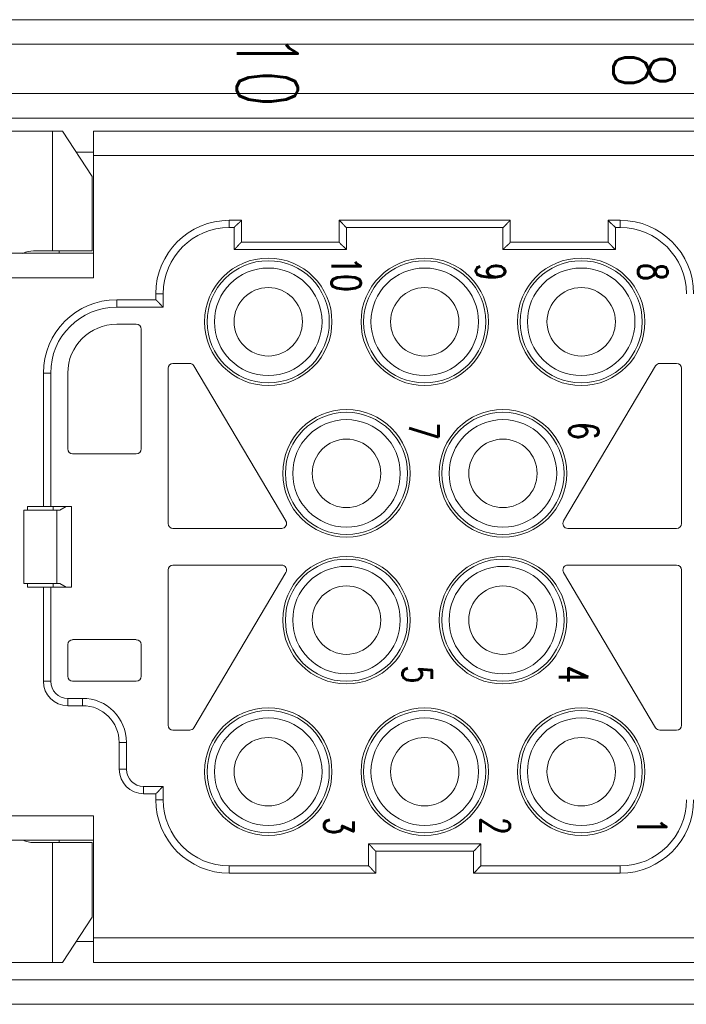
# Model space of a CAD drawing. Header units: millimetres. Extents: x 12388 to 56229, y -202 to 7369.
# Tile 40 of 88: x 21041 to 21149, y 2075 to 2235. Entities that reach past the tile are written whole.
import ezdxf
from ezdxf.enums import TextEntityAlignment as Align

# ---------------------------------------------------------------- set-up
doc = ezdxf.new("R2010")
doc.units = ezdxf.units.MM
doc.header["$LTSCALE"] = 40
doc.layers.add('도면층1', color=1, linetype='Continuous')
doc.styles.get("Standard").update_dxf_attribs({"font": 'romans.shx', "width": 0.8, "oblique": 8, "height": 3})

# ---------------------------------------------------------------- blocks, each defined once
blk = doc.blocks.new('0099')
at = {"layer": '도면층1', "linetype": 'Continuous', "lineweight": 0}
for p, q in [((21016.14, 2234.54), (21196.14, 2234.54)), ((21016.14, 2230.54), (21196.14, 2230.54)), ((21196.14, 2222.54), (21016.14, 2222.54)), ((21016.14, 2218.54), (21196.14, 2218.54)), ((21039.28, 2216.45), (21046.32, 2216.45)), ((21047.95, 2216.45), (21046.32, 2216.45)), ((21046.32, 2216.45), (21046.32, 2196.98)), ((21047.95, 2216.45), (21052.79, 2209.08)), ((21052.99, 2216.45), (21052.99, 2212.48)), ((21052.99, 2216.45), (21160.68, 2216.45)), ((21052.99, 2213.04), (21050.19, 2213.04)), ((21052.99, 2212.48), (21052.99, 2192.61)), ((21160.68, 2212.48), (21052.99, 2212.48)), ((21052.79, 2209.08), (21052.79, 2196.98)), ((21077.03, 2201.95), (21075.05, 2201.95)), ((21075.05, 2201.95), (21075.05, 2200.75)), ((21077.03, 2198.37), (21077.03, 2201.95)), ((21092.93, 2201.95), (21092.93, 2198.37)), ((21092.93, 2201.95), (21120.74, 2201.95)), ((21120.74, 2201.95), (21120.74, 2198.37)), ((21136.64, 2201.95), (21138.63, 2201.95)), ((21136.64, 2198.37), (21136.64, 2201.95)), ((21138.63, 2201.95), (21138.63, 2200.75)), ((21075.84, 2200.75), (21075.05, 2200.75)), ((21075.84, 2197.18), (21075.84, 2200.75)), ((21094.12, 2200.75), (21094.12, 2197.18)), ((21119.55, 2200.75), (21094.12, 2200.75)), ((21119.55, 2197.18), (21119.55, 2200.75)), ((21138.63, 2200.75), (21137.83, 2200.75)), ((21137.83, 2200.75), (21137.83, 2197.18)), ((21046.32, 2196.98), (21043.26, 2196.98)), ((21052.79, 2196.98), (21046.32, 2196.98)), ((21047.43, 2196.98), (21047.43, 2196.58)), ((21094.12, 2197.18), (21075.84, 2197.18)), ((21092.93, 2198.37), (21077.03, 2198.37)), ((21137.83, 2197.18), (21119.55, 2197.18)), ((21120.74, 2198.37), (21136.64, 2198.37)), ((21052.99, 2196.58), (21039.28, 2196.58)), ((21052.99, 2192.61), (21039.28, 2192.61)), ((21063.13, 2189.03), (21056.77, 2189.03)), ((21056.77, 2189.03), (21056.77, 2187.84)), ((21063.13, 2190.02), (21063.13, 2189.03)), ((21063.13, 2190.02), (21064.32, 2190.02)), ((21064.32, 2190.02), (21064.32, 2187.84)), ((21064.32, 2187.84), (21056.77, 2187.84)), ((21056.77, 2185.06), (21059.95, 2185.06)), ((21060.74, 2184.26), (21060.74, 2164.79)), ((21065.11, 2152.67), (21065.11, 2177.9)), ((21065.91, 2178.7), (21068.63, 2178.7)), ((21069.32, 2178.31), (21084.27, 2153.08)), ((21129.4, 2153.08), (21144.36, 2178.31)), ((21145.04, 2178.7), (21147.77, 2178.7)), ((21148.56, 2177.9), (21148.56, 2152.67)), ((21044.85, 2177.11), (21044.85, 2155.45)), ((21044.85, 2177.11), (21046.04, 2177.11)), ((21046.04, 2177.11), (21046.04, 2155.45)), ((21048.82, 2164.79), (21048.82, 2177.11)), ((21059.95, 2164), (21049.61, 2164)), ((21042.26, 2154.86), (21042.26, 2155.45)), ((21042.26, 2155.45), (21044.85, 2155.45)), ((21046.04, 2155.45), (21044.85, 2155.45)), ((21046.04, 2155.45), (21049.42, 2155.45)), ((21046.44, 2155.45), (21046.44, 2154.86)), ((21048.53, 2155.45), (21047.51, 2154.86)), ((21049.42, 2155.45), (21049.42, 2142.34)), ((21041.67, 2142.94), (21041.67, 2154.86)), ((21047.03, 2154.86), (21041.67, 2154.86)), ((21047.51, 2154.86), (21047.03, 2154.86)), ((21047.03, 2142.94), (21047.03, 2154.86)), ((21083.59, 2151.88), (21065.91, 2151.88)), ((21147.77, 2151.88), (21130.09, 2151.88)), ((21065.91, 2145.92), (21083.59, 2145.92)), ((21130.09, 2145.92), (21147.77, 2145.92)), ((21065.11, 2119.89), (21065.11, 2145.12)), ((21084.27, 2144.72), (21069.32, 2119.48)), ((21144.36, 2119.48), (21129.4, 2144.72)), ((21148.56, 2145.12), (21148.56, 2119.89)), ((21041.67, 2142.94), (21047.03, 2142.94)), ((21042.26, 2142.34), (21042.26, 2142.94)), ((21046.44, 2142.94), (21046.44, 2142.34)), ((21047.03, 2142.94), (21047.51, 2142.94)), ((21047.51, 2142.94), (21048.53, 2142.34)), ((21044.85, 2142.34), (21042.26, 2142.34)), ((21044.85, 2142.34), (21044.85, 2127.04)), ((21044.85, 2142.34), (21046.04, 2142.34)), ((21049.42, 2142.34), (21046.04, 2142.34)), ((21046.04, 2142.34), (21046.04, 2127.04)), ((21048.82, 2127.84), (21048.82, 2133)), ((21049.61, 2133.8), (21059.95, 2133.8)), ((21060.74, 2133), (21060.74, 2127.84)), ((21044.85, 2127.04), (21046.04, 2127.04)), ((21059.95, 2127.04), (21049.61, 2127.04)), ((21048.82, 2123.07), (21048.82, 2124.26)), ((21048.82, 2124.26), (21051.2, 2124.26)), ((21051.2, 2123.07), (21051.2, 2124.26)), ((21048.82, 2123.07), (21051.2, 2123.07)), ((21068.63, 2119.09), (21065.91, 2119.09)), ((21147.77, 2119.09), (21145.04, 2119.09)), ((21057.16, 2117.11), (21057.16, 2112.73)), ((21057.16, 2117.11), (21058.36, 2117.11)), ((21058.36, 2117.11), (21058.36, 2112.74)), ((21057.16, 2112.74), (21058.36, 2112.74)), ((21061.14, 2108.76), (21061.14, 2109.95)), ((21061.14, 2109.95), (21064.32, 2109.95)), ((21064.32, 2109.95), (21064.32, 2107.77)), ((21061.14, 2108.76), (21063.13, 2108.76)), ((21063.13, 2108.76), (21063.13, 2107.77)), ((21063.13, 2107.77), (21064.32, 2107.77)), ((21039.28, 2105.18), (21052.99, 2105.18)), ((21052.99, 2105.18), (21052.99, 2085.32)), ((21039.28, 2101.21), (21052.99, 2101.21)), ((21046.32, 2100.81), (21043.26, 2100.81)), ((21052.79, 2100.81), (21046.32, 2100.81)), ((21046.32, 2081.34), (21046.32, 2100.81)), ((21047.43, 2101.21), (21047.43, 2100.81)), ((21052.79, 2088.71), (21052.79, 2100.81)), ((21097.7, 2097.04), (21097.7, 2100.62)), ((21097.7, 2100.62), (21115.98, 2100.62)), ((21098.89, 2095.85), (21098.89, 2099.42)), ((21114.78, 2099.42), (21098.89, 2099.42)), ((21114.78, 2095.85), (21114.78, 2099.42)), ((21115.98, 2100.62), (21115.98, 2097.04)), ((21075.05, 2095.85), (21075.05, 2097.04)), ((21075.05, 2097.04), (21097.7, 2097.04)), ((21115.98, 2097.04), (21138.63, 2097.04)), ((21138.63, 2095.85), (21138.63, 2097.04)), ((21075.05, 2095.85), (21098.89, 2095.85)), ((21138.63, 2095.85), (21114.78, 2095.85)), ((21047.95, 2081.34), (21052.79, 2088.71)), ((21052.99, 2085.32), (21052.99, 2081.34)), ((21052.99, 2085.32), (21160.68, 2085.32)), ((21050.19, 2084.75), (21052.99, 2084.75)), ((21039.28, 2081.34), (21046.32, 2081.34)), ((21047.95, 2081.34), (21046.32, 2081.34)), ((21160.68, 2081.34), (21052.99, 2081.34)), ((21196.14, 2078.54), (21016.14, 2078.54)), ((21016.14, 2074.54), (21196.14, 2074.54))]:
    blk.add_line(p, q, dxfattribs=at)
at = {"layer": '도면층1', "linetype": 'Continuous', "lineweight": 15}
for p, q in [((21202.14, 2218.54), (21010.14, 2218.54)), ((21010.14, 2078.54), (21202.14, 2078.54))]:
    blk.add_line(p, q, dxfattribs=at)
at = {"layer": '도면층1', "linetype": 'Continuous', "lineweight": 0}
for points in [[(21077.03, 2201.95), (21077.03, 2201.94, -0.036652), (21077.03, 2201.94, -0.00364), (21077.03, 2201.94, -0.001705), (21077.02, 2201.93, -0.001844), (21077.01, 2201.92, -0.001729), (21077, 2201.91, -0.001681), (21076.99, 2201.9, -0.001642), (21076.98, 2201.88, -0.001727), (21076.97, 2201.87, -0.001752), (21076.95, 2201.85, -0.001845), (21076.94, 2201.83, -0.001893), (21076.92, 2201.81, -0.002003), (21076.9, 2201.79, -0.002074), (21076.88, 2201.77, -0.002205), (21076.86, 2201.75, -0.002289), (21076.84, 2201.73, -0.002419), (21076.82, 2201.7, -0.002551), (21076.8, 2201.68, -0.002776), (21076.77, 2201.66, -0.00275), (21076.75, 2201.63, -0.002531), (21076.72, 2201.61, -0.00225), (21076.7, 2201.58, -0.001876), (21076.67, 2201.56, -0.001576), (21076.64, 2201.53, -0.001294), (21076.61, 2201.51, -0.001049), (21076.58, 2201.48, -0.000788), (21076.56, 2201.45, -0.000568), (21076.53, 2201.43, -0.000335), (21076.5, 2201.4, -0.000136), (21076.46, 2201.37, 0.000079), (21076.43, 2201.35, 0.000262), (21076.4, 2201.32, 0.000464), (21076.37, 2201.29, 0.000639), (21076.34, 2201.26, 0.000837), (21076.31, 2201.23, 0.000999), (21076.27, 2201.2, 0.001173), (21076.24, 2201.17, 0.001359), (21076.21, 2201.14, 0.001603), (21076.18, 2201.11, 0.001692), (21076.15, 2201.08, 0.001691), (21076.11, 2201.05, 0.002129), (21076.08, 2201.02, 0.002929), (21076.05, 2200.99, 0.002224), (21076.02, 2200.95, 0.00043), (21075.99, 2200.93, 0.003758), (21075.96, 2200.89, 0.00734), (21075.91, 2200.83, 0.003649), (21075.84, 2200.75, 0.001886)], [(21092.93, 2201.95), (21092.93, 2201.94, -0.007737), (21092.93, 2201.94, -0.000371), (21092.94, 2201.94, -0.000567), (21092.95, 2201.93, -0.001277), (21092.95, 2201.92, -0.001394), (21092.97, 2201.92, -0.001459), (21092.98, 2201.91, -0.001487), (21092.99, 2201.89, -0.001614), (21093.01, 2201.88, -0.001668), (21093.02, 2201.87, -0.001781), (21093.04, 2201.85, -0.001843), (21093.06, 2201.83, -0.001965), (21093.08, 2201.82, -0.002045), (21093.1, 2201.8, -0.002183), (21093.12, 2201.78, -0.002273), (21093.15, 2201.76, -0.002408), (21093.17, 2201.73, -0.002544), (21093.19, 2201.71, -0.002772), (21093.22, 2201.69, -0.002749), (21093.24, 2201.66, -0.002531), (21093.27, 2201.64, -0.002251), (21093.29, 2201.61, -0.001876), (21093.32, 2201.58, -0.001576), (21093.34, 2201.55, -0.001295), (21093.37, 2201.53, -0.001049), (21093.39, 2201.5, -0.000789), (21093.42, 2201.47, -0.000568), (21093.45, 2201.44, -0.000336), (21093.47, 2201.41, -0.000137), (21093.5, 2201.38, 0.000078), (21093.53, 2201.34, 0.000261), (21093.56, 2201.31, 0.000462), (21093.58, 2201.28, 0.000638), (21093.61, 2201.25, 0.000836), (21093.64, 2201.22, 0.000998), (21093.67, 2201.19, 0.001172), (21093.7, 2201.15, 0.001358), (21093.73, 2201.12, 0.001601), (21093.76, 2201.09, 0.00169), (21093.79, 2201.06, 0.00169), (21093.82, 2201.03, 0.002127), (21093.85, 2200.99, 0.002926), (21093.89, 2200.96, 0.002221), (21093.92, 2200.93, 0.000429), (21093.95, 2200.9, 0.003754), (21093.98, 2200.87, 0.007332), (21094.04, 2200.82, 0.003644), (21094.12, 2200.75, 0.001884)], [(21120.74, 2201.95), (21120.74, 2201.94, -0.005435), (21120.74, 2201.94, -0.001187), (21120.73, 2201.94, 0.000026), (21120.73, 2201.93, 0.00101), (21120.72, 2201.92, 0.001236), (21120.71, 2201.92, 0.001354), (21120.69, 2201.91, 0.001412), (21120.68, 2201.89, 0.00156), (21120.67, 2201.88, 0.001626), (21120.65, 2201.87, 0.001749), (21120.63, 2201.85, 0.001818), (21120.61, 2201.83, 0.001945), (21120.59, 2201.82, 0.002029), (21120.57, 2201.8, 0.002171), (21120.55, 2201.78, 0.002264), (21120.53, 2201.76, 0.002401), (21120.5, 2201.73, 0.00254), (21120.48, 2201.71, 0.002771), (21120.46, 2201.69, 0.002748), (21120.43, 2201.66, 0.00253), (21120.41, 2201.64, 0.00225), (21120.38, 2201.61, 0.001875), (21120.36, 2201.58, 0.001575), (21120.33, 2201.55, 0.001293), (21120.31, 2201.53, 0.001047), (21120.28, 2201.5, 0.000787), (21120.25, 2201.47, 0.000566), (21120.23, 2201.44, 0.000333), (21120.2, 2201.41, 0.000134), (21120.17, 2201.38, -0.000081), (21120.15, 2201.34, -0.000265), (21120.12, 2201.31, -0.000466), (21120.09, 2201.28, -0.000642), (21120.06, 2201.25, -0.00084), (21120.03, 2201.22, -0.001002), (21120, 2201.19, -0.001177), (21119.97, 2201.15, -0.001363), (21119.94, 2201.12, -0.001607), (21119.91, 2201.09, -0.001695), (21119.88, 2201.06, -0.001695), (21119.85, 2201.03, -0.002133), (21119.82, 2200.99, -0.002933), (21119.78, 2200.96, -0.002227), (21119.75, 2200.93, -0.000431), (21119.73, 2200.9, -0.003762), (21119.69, 2200.87, -0.007346), (21119.63, 2200.82, -0.003651), (21119.55, 2200.75, -0.001887)], [(21136.64, 2201.95), (21136.64, 2201.94, 0.01836), (21136.64, 2201.94, 0.001627), (21136.65, 2201.94, 0.001007), (21136.65, 2201.93, 0.001496), (21136.66, 2201.92, 0.001524), (21136.67, 2201.91, 0.001546), (21136.68, 2201.9, 0.001547), (21136.69, 2201.88, 0.001658), (21136.7, 2201.87, 0.001701), (21136.72, 2201.85, 0.001806), (21136.73, 2201.83, 0.001863), (21136.75, 2201.81, 0.00198), (21136.77, 2201.79, 0.002056), (21136.79, 2201.77, 0.002192), (21136.81, 2201.75, 0.002279), (21136.83, 2201.73, 0.002412), (21136.85, 2201.7, 0.002547), (21136.87, 2201.68, 0.002774), (21136.9, 2201.66, 0.002749), (21136.92, 2201.63, 0.002531), (21136.95, 2201.61, 0.002251), (21136.98, 2201.58, 0.001877), (21137, 2201.56, 0.001577), (21137.03, 2201.53, 0.001296), (21137.06, 2201.51, 0.00105), (21137.09, 2201.48, 0.00079), (21137.12, 2201.45, 0.00057), (21137.15, 2201.43, 0.000338), (21137.18, 2201.4, 0.000139), (21137.21, 2201.37, -0.000076), (21137.24, 2201.35, -0.000259), (21137.27, 2201.32, -0.00046), (21137.3, 2201.29, -0.000635), (21137.33, 2201.26, -0.000833), (21137.37, 2201.23, -0.000995), (21137.4, 2201.2, -0.001168), (21137.43, 2201.17, -0.001354), (21137.46, 2201.14, -0.001597), (21137.49, 2201.11, -0.001686), (21137.53, 2201.08, -0.001686), (21137.56, 2201.05, -0.002122), (21137.59, 2201.02, -0.00292), (21137.62, 2200.99, -0.002217), (21137.65, 2200.95, -0.000428), (21137.68, 2200.93, -0.003747), (21137.71, 2200.89, -0.007318), (21137.77, 2200.83, -0.003637), (21137.83, 2200.75, -0.00188)], [(21077.03, 2198.37), (21077.03, 2198.37, 0.014318), (21077.03, 2198.37, 0.00094), (21077.02, 2198.36, 0.000765), (21077.02, 2198.36, 0.001378), (21077.01, 2198.35, 0.001453), (21077, 2198.34, 0.001497), (21076.98, 2198.33, 0.001512), (21076.97, 2198.32, 0.001632), (21076.95, 2198.3, 0.001681), (21076.94, 2198.29, 0.00179), (21076.92, 2198.27, 0.001849), (21076.9, 2198.26, 0.001969), (21076.88, 2198.24, 0.002048), (21076.86, 2198.22, 0.002185), (21076.84, 2198.2, 0.002274), (21076.82, 2198.18, 0.002408), (21076.79, 2198.16, 0.002544), (21076.77, 2198.13, 0.002772), (21076.74, 2198.11, 0.002749), (21076.72, 2198.08, 0.002531), (21076.7, 2198.06, 0.002252), (21076.67, 2198.03, 0.001878), (21076.65, 2198.01, 0.001579), (21076.62, 2197.98, 0.001298), (21076.6, 2197.95, 0.001053), (21076.57, 2197.92, 0.000793), (21076.54, 2197.89, 0.000573), (21076.52, 2197.86, 0.000341), (21076.49, 2197.83, 0.000143), (21076.46, 2197.8, -0.000072), (21076.43, 2197.77, -0.000255), (21076.41, 2197.74, -0.000455), (21076.38, 2197.71, -0.00063), (21076.35, 2197.67, -0.000828), (21076.32, 2197.64, -0.000989), (21076.29, 2197.61, -0.001162), (21076.26, 2197.58, -0.001348), (21076.23, 2197.55, -0.00159), (21076.2, 2197.51, -0.001678), (21076.17, 2197.48, -0.001679), (21076.14, 2197.45, -0.002114), (21076.11, 2197.42, -0.002908), (21076.07, 2197.39, -0.002208), (21076.04, 2197.36, -0.000426), (21076.01, 2197.33, -0.003733), (21075.98, 2197.29, -0.007292), (21075.92, 2197.24, -0.003625), (21075.84, 2197.18, -0.001873)], [(21092.93, 2198.37), (21092.93, 2198.37, -0.005087), (21092.93, 2198.36, -0.001138), (21092.94, 2198.36, 0.000045), (21092.94, 2198.35, 0.00102), (21092.95, 2198.34, 0.001242), (21092.96, 2198.33, 0.001358), (21092.97, 2198.32, 0.001415), (21092.98, 2198.31, 0.001561), (21092.99, 2198.29, 0.001628), (21093.01, 2198.27, 0.00175), (21093.02, 2198.25, 0.001819), (21093.04, 2198.24, 0.001946), (21093.06, 2198.22, 0.002029), (21093.08, 2198.19, 0.002171), (21093.1, 2198.17, 0.002264), (21093.12, 2198.15, 0.002401), (21093.14, 2198.13, 0.00254), (21093.16, 2198.1, 0.002771), (21093.19, 2198.08, 0.002748), (21093.21, 2198.06, 0.00253), (21093.24, 2198.03, 0.00225), (21093.26, 2198.01, 0.001875), (21093.29, 2197.98, 0.001575), (21093.32, 2197.96, 0.001293), (21093.35, 2197.93, 0.001047), (21093.38, 2197.9, 0.000787), (21093.41, 2197.88, 0.000566), (21093.44, 2197.85, 0.000333), (21093.47, 2197.82, 0.000134), (21093.5, 2197.8, -0.000082), (21093.53, 2197.77, -0.000265), (21093.56, 2197.74, -0.000467), (21093.59, 2197.71, -0.000642), (21093.62, 2197.68, -0.00084), (21093.66, 2197.66, -0.001002), (21093.69, 2197.63, -0.001177), (21093.72, 2197.6, -0.001363), (21093.75, 2197.57, -0.001607), (21093.78, 2197.54, -0.001695), (21093.82, 2197.5, -0.001695), (21093.85, 2197.47, -0.002133), (21093.88, 2197.44, -0.002933), (21093.91, 2197.41, -0.002227), (21093.94, 2197.38, -0.000431), (21093.97, 2197.35, -0.003762), (21094, 2197.31, -0.007345), (21094.05, 2197.25, -0.00365), (21094.12, 2197.18, -0.001887)], [(21120.74, 2198.37), (21120.74, 2198.37, -0.013438), (21120.74, 2198.36, -0.000875), (21120.74, 2198.36, -0.000743), (21120.73, 2198.35, -0.001367), (21120.72, 2198.34, -0.001447), (21120.71, 2198.33, -0.001493), (21120.7, 2198.32, -0.001509), (21120.69, 2198.31, -0.00163), (21120.68, 2198.29, -0.001679), (21120.67, 2198.27, -0.001789), (21120.65, 2198.25, -0.001849), (21120.63, 2198.24, -0.001969), (21120.62, 2198.22, -0.002047), (21120.6, 2198.19, -0.002185), (21120.58, 2198.17, -0.002274), (21120.55, 2198.15, -0.002408), (21120.53, 2198.13, -0.002544), (21120.51, 2198.1, -0.002773), (21120.49, 2198.08, -0.002749), (21120.46, 2198.06, -0.002531), (21120.43, 2198.03, -0.002251), (21120.41, 2198.01, -0.001876), (21120.38, 2197.98, -0.001576), (21120.35, 2197.96, -0.001295), (21120.32, 2197.93, -0.001049), (21120.3, 2197.9, -0.000789), (21120.27, 2197.88, -0.000568), (21120.24, 2197.85, -0.000336), (21120.21, 2197.82, -0.000137), (21120.18, 2197.8, 0.000078), (21120.14, 2197.77, 0.000262), (21120.11, 2197.74, 0.000463), (21120.08, 2197.71, 0.000638), (21120.05, 2197.68, 0.000836), (21120.02, 2197.66, 0.000998), (21119.99, 2197.63, 0.001172), (21119.95, 2197.6, 0.001358), (21119.92, 2197.57, 0.001601), (21119.89, 2197.54, 0.001689), (21119.86, 2197.5, 0.001689), (21119.83, 2197.47, 0.002126), (21119.79, 2197.44, 0.002923), (21119.76, 2197.41, 0.00222), (21119.73, 2197.38, 0.000429), (21119.7, 2197.35, 0.00375), (21119.67, 2197.31, 0.007322), (21119.62, 2197.25, 0.003639), (21119.55, 2197.18, 0.001881)], [(21136.64, 2198.37), (21136.64, 2198.37, -0.027355), (21136.64, 2198.37, -0.002499), (21136.65, 2198.36, -0.001306), (21136.66, 2198.36, -0.001645), (21136.67, 2198.35, -0.001611), (21136.68, 2198.34, -0.001603), (21136.69, 2198.33, -0.001587), (21136.7, 2198.32, -0.001687), (21136.72, 2198.3, -0.001722), (21136.73, 2198.29, -0.001822), (21136.75, 2198.27, -0.001874), (21136.77, 2198.26, -0.001989), (21136.79, 2198.24, -0.002063), (21136.81, 2198.22, -0.002197), (21136.83, 2198.2, -0.002283), (21136.86, 2198.18, -0.002415), (21136.88, 2198.16, -0.002548), (21136.9, 2198.13, -0.002774), (21136.93, 2198.11, -0.002749), (21136.95, 2198.08, -0.002531), (21136.98, 2198.06, -0.002251), (21137, 2198.03, -0.001877), (21137.03, 2198.01, -0.001578), (21137.05, 2197.98, -0.001296), (21137.08, 2197.95, -0.001051), (21137.1, 2197.92, -0.000791), (21137.13, 2197.89, -0.000571), (21137.16, 2197.86, -0.000338), (21137.18, 2197.83, -0.00014), (21137.21, 2197.8, 0.000075), (21137.24, 2197.77, 0.000258), (21137.27, 2197.74, 0.000459), (21137.29, 2197.71, 0.000634), (21137.32, 2197.67, 0.000832), (21137.35, 2197.64, 0.000993), (21137.38, 2197.61, 0.001167), (21137.41, 2197.58, 0.001353), (21137.44, 2197.55, 0.001595), (21137.47, 2197.51, 0.001684), (21137.5, 2197.48, 0.001684), (21137.53, 2197.45, 0.00212), (21137.57, 2197.42, 0.002916), (21137.6, 2197.39, 0.002214), (21137.63, 2197.36, 0.000428), (21137.66, 2197.33, 0.003742), (21137.7, 2197.29, 0.007307), (21137.75, 2197.24, 0.003632), (21137.83, 2197.18, 0.001877)], [(21063.13, 2189.03), (21063.13, 2189.03, -0.031157), (21063.13, 2189.03, -0.002749), (21063.13, 2189.02, -0.001386), (21063.14, 2189.02, -0.001685), (21063.15, 2189.01, -0.001634), (21063.16, 2189, -0.001617), (21063.17, 2188.99, -0.001596), (21063.19, 2188.98, -0.001693), (21063.2, 2188.97, -0.001727), (21063.22, 2188.95, -0.001825), (21063.24, 2188.94, -0.001877), (21063.26, 2188.92, -0.001991), (21063.28, 2188.9, -0.002064), (21063.3, 2188.88, -0.002197), (21063.32, 2188.86, -0.002283), (21063.34, 2188.84, -0.002415), (21063.37, 2188.82, -0.002548), (21063.39, 2188.8, -0.002774), (21063.41, 2188.77, -0.002749), (21063.44, 2188.75, -0.00253), (21063.46, 2188.72, -0.00225), (21063.49, 2188.69, -0.001875), (21063.51, 2188.67, -0.001575), (21063.54, 2188.64, -0.001293), (21063.56, 2188.61, -0.001047), (21063.59, 2188.58, -0.000787), (21063.62, 2188.55, -0.000566), (21063.64, 2188.52, -0.000333), (21063.67, 2188.49, -0.000134), (21063.7, 2188.46, 0.000081), (21063.72, 2188.43, 0.000265), (21063.75, 2188.4, 0.000466), (21063.78, 2188.37, 0.000642), (21063.81, 2188.34, 0.00084), (21063.84, 2188.3, 0.001002), (21063.87, 2188.27, 0.001177), (21063.9, 2188.24, 0.001363), (21063.93, 2188.21, 0.001607), (21063.96, 2188.18, 0.001695), (21063.99, 2188.14, 0.001695), (21064.02, 2188.11, 0.002133), (21064.05, 2188.08, 0.002933), (21064.08, 2188.05, 0.002227), (21064.12, 2188.02, 0.000431), (21064.14, 2187.99, 0.003763), (21064.18, 2187.96, 0.007348), (21064.24, 2187.9, 0.003652), (21064.32, 2187.84, 0.001888)], [(21064.32, 2109.95), (21064.28, 2109.92, 0.005002), (21064.24, 2109.9, 0.00522), (21064.21, 2109.87, 0.005141), (21064.17, 2109.84, 0.004717), (21064.14, 2109.81, 0.004412), (21064.11, 2109.78, 0.004134), (21064.08, 2109.74, 0.003872), (21064.04, 2109.71, 0.003543), (21064.01, 2109.68, 0.003257), (21063.98, 2109.65, 0.002929), (21063.95, 2109.62, 0.002638), (21063.92, 2109.59, 0.002299), (21063.89, 2109.55, 0.001999), (21063.87, 2109.52, 0.001651), (21063.84, 2109.49, 0.001341), (21063.81, 2109.46, 0.000983), (21063.78, 2109.42, 0.000661), (21063.75, 2109.39, 0.00029), (21063.73, 2109.36, -0.000048), (21063.7, 2109.33, -0.000441), (21063.67, 2109.3, -0.000792), (21063.65, 2109.27, -0.001186), (21063.62, 2109.24, -0.001585), (21063.59, 2109.21, -0.002082), (21063.57, 2109.18, -0.002353), (21063.54, 2109.15, -0.002451), (21063.51, 2109.12, -0.002418), (21063.49, 2109.1, -0.002223), (21063.46, 2109.07, -0.002099), (21063.44, 2109.04, -0.001989), (21063.41, 2109.02, -0.001906), (21063.39, 2109, -0.001793), (21063.36, 2108.97, -0.001717), (21063.34, 2108.95, -0.001621), (21063.32, 2108.93, -0.001558), (21063.29, 2108.91, -0.00147), (21063.27, 2108.89, -0.001417), (21063.25, 2108.87, -0.001337), (21063.24, 2108.86, -0.001289), (21063.22, 2108.84, -0.001208), (21063.2, 2108.83, -0.001174), (21063.19, 2108.81, -0.001103), (21063.17, 2108.8, -0.00105), (21063.16, 2108.79, -0.000966), (21063.15, 2108.78, -0.000942), (21063.14, 2108.77, -0.00061), (21063.13, 2108.77, -0.000491), (21063.13, 2108.76, -0.000838)], [(21097.7, 2100.62), (21097.73, 2100.59, -0.003513), (21097.77, 2100.56, -0.003602), (21097.8, 2100.53, -0.003505), (21097.83, 2100.5, -0.003208), (21097.87, 2100.47, -0.002994), (21097.9, 2100.44, -0.002806), (21097.93, 2100.41, -0.002632), (21097.96, 2100.37, -0.002428), (21097.99, 2100.34, -0.002254), (21098.03, 2100.31, -0.002062), (21098.06, 2100.28, -0.001895), (21098.09, 2100.25, -0.001705), (21098.12, 2100.21, -0.00154), (21098.15, 2100.18, -0.001352), (21098.18, 2100.15, -0.001188), (21098.2, 2100.12, -0.000998), (21098.23, 2100.09, -0.000831), (21098.26, 2100.05, -0.000637), (21098.29, 2100.02, -0.000463), (21098.32, 2099.99, -0.000261), (21098.34, 2099.96, -0.000077), (21098.37, 2099.93, 0.000137), (21098.4, 2099.9, 0.000336), (21098.42, 2099.87, 0.000568), (21098.45, 2099.84, 0.000789), (21098.48, 2099.81, 0.001049), (21098.5, 2099.79, 0.001295), (21098.53, 2099.76, 0.001577), (21098.55, 2099.73, 0.001876), (21098.58, 2099.71, 0.002251), (21098.6, 2099.68, 0.002531), (21098.62, 2099.66, 0.002749), (21098.65, 2099.63, 0.002773), (21098.67, 2099.61, 0.002545), (21098.69, 2099.59, 0.00241), (21098.71, 2099.57, 0.002275), (21098.74, 2099.55, 0.002188), (21098.76, 2099.53, 0.002054), (21098.77, 2099.52, 0.001973), (21098.79, 2099.5, 0.001845), (21098.81, 2099.49, 0.0018), (21098.83, 2099.47, 0.001722), (21098.84, 2099.46, 0.001634), (21098.85, 2099.45, 0.001435), (21098.86, 2099.44, 0.001564), (21098.87, 2099.44, 0.001659), (21098.88, 2099.43, 0.001766), (21098.89, 2099.42, 0.002335)], [(21114.78, 2099.42), (21114.78, 2099.42, 0.030288), (21114.79, 2099.43, 0.002858), (21114.79, 2099.43, 0.001431), (21114.8, 2099.44, 0.001708), (21114.81, 2099.44, 0.001648), (21114.82, 2099.45, 0.001628), (21114.83, 2099.46, 0.001604), (21114.85, 2099.47, 0.001699), (21114.86, 2099.49, 0.001731), (21114.88, 2099.5, 0.001829), (21114.9, 2099.52, 0.00188), (21114.92, 2099.53, 0.001994), (21114.94, 2099.55, 0.002067), (21114.96, 2099.57, 0.002199), (21114.98, 2099.59, 0.002285), (21115, 2099.61, 0.002416), (21115.02, 2099.63, 0.002549), (21115.05, 2099.66, 0.002775), (21115.07, 2099.68, 0.002749), (21115.1, 2099.71, 0.002531), (21115.12, 2099.73, 0.002251), (21115.15, 2099.76, 0.001877), (21115.17, 2099.79, 0.001578), (21115.2, 2099.81, 0.001297), (21115.22, 2099.84, 0.001051), (21115.25, 2099.87, 0.000791), (21115.27, 2099.9, 0.000571), (21115.3, 2099.93, 0.000339), (21115.33, 2099.96, 0.000141), (21115.36, 2099.99, -0.000074), (21115.38, 2100.02, -0.000258), (21115.41, 2100.05, -0.000458), (21115.44, 2100.09, -0.000633), (21115.47, 2100.12, -0.000831), (21115.5, 2100.15, -0.000992), (21115.53, 2100.18, -0.001166), (21115.56, 2100.21, -0.001352), (21115.59, 2100.25, -0.001594), (21115.62, 2100.28, -0.001683), (21115.65, 2100.31, -0.001682), (21115.68, 2100.34, -0.002118), (21115.71, 2100.37, -0.002914), (21115.74, 2100.41, -0.002213), (21115.77, 2100.44, -0.000427), (21115.8, 2100.46, -0.00374), (21115.84, 2100.5, -0.007303), (21115.9, 2100.55, -0.00363), (21115.98, 2100.62, -0.001876)], [(21097.7, 2097.04), (21097.73, 2097.01, -0.005001), (21097.77, 2096.98, -0.005219), (21097.8, 2096.95, -0.005141), (21097.84, 2096.92, -0.004717), (21097.87, 2096.89, -0.004413), (21097.91, 2096.86, -0.004135), (21097.94, 2096.83, -0.003873), (21097.97, 2096.8, -0.003543), (21098, 2096.77, -0.003258), (21098.03, 2096.73, -0.00293), (21098.06, 2096.7, -0.002639), (21098.09, 2096.67, -0.0023), (21098.12, 2096.64, -0.002), (21098.15, 2096.61, -0.001652), (21098.18, 2096.57, -0.001343), (21098.2, 2096.54, -0.000984), (21098.23, 2096.51, -0.000662), (21098.26, 2096.48, -0.000291), (21098.29, 2096.45, 0.000047), (21098.31, 2096.42, 0.000441), (21098.34, 2096.38, 0.000791), (21098.37, 2096.35, 0.001186), (21098.39, 2096.32, 0.001584), (21098.42, 2096.29, 0.002082), (21098.45, 2096.27, 0.002353), (21098.47, 2096.24, 0.002451), (21098.5, 2096.21, 0.002418), (21098.53, 2096.18, 0.002222), (21098.55, 2096.16, 0.002099), (21098.58, 2096.13, 0.001989), (21098.6, 2096.1, 0.001905), (21098.63, 2096.08, 0.001792), (21098.65, 2096.06, 0.001716), (21098.67, 2096.04, 0.00162), (21098.7, 2096.01, 0.001557), (21098.72, 2095.99, 0.001468), (21098.74, 2095.98, 0.001415), (21098.76, 2095.96, 0.001335), (21098.78, 2095.94, 0.001287), (21098.8, 2095.92, 0.001206), (21098.81, 2095.91, 0.00117), (21098.83, 2095.9, 0.001097), (21098.84, 2095.89, 0.001045), (21098.85, 2095.88, 0.000965), (21098.86, 2095.87, 0.000931), (21098.87, 2095.86, 0.000565), (21098.88, 2095.85, 0.00043), (21098.89, 2095.85, 0.000775)], [(21115.98, 2097.04), (21115.94, 2097.01, 0.004995), (21115.9, 2096.98, 0.005212), (21115.87, 2096.95, 0.005133), (21115.83, 2096.92, 0.004709), (21115.8, 2096.89, 0.004404), (21115.77, 2096.86, 0.004127), (21115.73, 2096.83, 0.003864), (21115.7, 2096.8, 0.003535), (21115.67, 2096.77, 0.003249), (21115.64, 2096.73, 0.002922), (21115.61, 2096.7, 0.002631), (21115.58, 2096.67, 0.002293), (21115.55, 2096.64, 0.001993), (21115.52, 2096.61, 0.001646), (21115.5, 2096.57, 0.001336), (21115.47, 2096.54, 0.000978), (21115.44, 2096.51, 0.000657), (21115.41, 2096.48, 0.000286), (21115.39, 2096.45, -0.000052), (21115.36, 2096.42, -0.000444), (21115.33, 2096.38, -0.000794), (21115.31, 2096.35, -0.001188), (21115.28, 2096.32, -0.001586), (21115.25, 2096.29, -0.002082), (21115.23, 2096.27, -0.002353), (21115.2, 2096.24, -0.002451), (21115.17, 2096.21, -0.002419), (21115.15, 2096.18, -0.002224), (21115.12, 2096.16, -0.002101), (21115.1, 2096.13, -0.001992), (21115.07, 2096.1, -0.001909), (21115.05, 2096.08, -0.001798), (21115.02, 2096.06, -0.001723), (21115, 2096.04, -0.001628), (21114.98, 2096.01, -0.001566), (21114.95, 2095.99, -0.001479), (21114.93, 2095.98, -0.001428), (21114.91, 2095.96, -0.00135), (21114.89, 2095.94, -0.001305), (21114.88, 2095.92, -0.001226), (21114.86, 2095.91, -0.001198), (21114.84, 2095.9, -0.001143), (21114.83, 2095.89, -0.001089), (21114.82, 2095.88, -0.000976), (21114.81, 2095.87, -0.001023), (21114.8, 2095.86, -0.000927), (21114.79, 2095.85, -0.000918), (21114.78, 2095.85, -0.001288)]]:
    blk.add_lwpolyline(points, format="xyb", dxfattribs=at)
for centre, radius in [((21081.4, 2185.45), 10.36), ((21081.4, 2185.45), 9.93), ((21106.84, 2185.45), 10.36), ((21106.84, 2185.45), 9.93), ((21132.27, 2185.45), 10.36), ((21132.27, 2185.45), 9.93), ((21081.4, 2185.45), 8.74), ((21106.84, 2185.45), 8.74), ((21132.27, 2185.45), 8.74), ((21081.4, 2185.45), 5.56), ((21106.84, 2185.45), 5.56), ((21132.27, 2185.45), 5.56), ((21094.12, 2160.82), 10.36), ((21094.12, 2160.82), 9.93), ((21119.55, 2160.82), 10.36), ((21119.55, 2160.82), 9.93), ((21094.12, 2160.82), 8.74), ((21119.55, 2160.82), 8.74), ((21094.12, 2160.82), 5.56), ((21119.55, 2160.82), 5.56), ((21094.12, 2136.97), 10.36), ((21119.55, 2136.97), 10.36), ((21094.12, 2136.97), 9.93), ((21094.12, 2136.97), 8.74), ((21119.55, 2136.97), 9.93), ((21119.55, 2136.97), 8.74), ((21094.12, 2136.97), 5.56), ((21119.55, 2136.97), 5.56), ((21081.4, 2112.34), 10.36), ((21081.4, 2112.34), 9.93), ((21106.84, 2112.34), 10.36), ((21106.84, 2112.34), 9.93), ((21132.27, 2112.34), 10.36), ((21132.27, 2112.34), 9.93), ((21081.4, 2112.34), 8.74), ((21106.84, 2112.34), 8.74), ((21132.27, 2112.34), 8.74), ((21081.4, 2112.34), 5.56), ((21106.84, 2112.34), 5.56), ((21132.27, 2112.34), 5.56)]:
    blk.add_circle(centre, radius, dxfattribs=at)
for centre, radius, start, end in [((21075.05, 2190.02), 11.92, 90, 180), ((21138.63, 2190.02), 11.92, 0, 90), ((21075.05, 2190.02), 10.73, 90, 180), ((21138.63, 2190.02), 10.73, 0, 90), ((21043.26, 2193), 3.97, 90, 115.8469), ((21056.77, 2177.11), 11.92, 90, 180), ((21056.77, 2177.11), 10.73, 90, 180), ((21056.77, 2177.11), 7.95, 90, 180), ((21059.95, 2184.26), 0.795, 0, 90), ((21065.91, 2177.9), 0.795, 90, 180), ((21068.63, 2177.9), 0.795, 30.6507, 90), ((21145.04, 2177.9), 0.795, 90, 149.3493), ((21147.77, 2177.9), 0.795, 0, 90), ((21049.61, 2164.79), 0.795, 180, 270), ((21059.95, 2164.79), 0.795, 270, 0), ((21065.91, 2152.67), 0.795, 180, 270), ((21083.59, 2152.67), 0.795, 270, 30.6507), ((21130.09, 2152.67), 0.795, 149.3493, 270), ((21147.77, 2152.67), 0.795, 270, 0), ((21065.91, 2145.12), 0.795, 90, 180), ((21083.59, 2145.12), 0.795, 329.3493, 90), ((21130.09, 2145.12), 0.795, 90, 210.6507), ((21147.77, 2145.12), 0.795, 0, 90), ((21049.61, 2133), 0.795, 90, 180), ((21059.95, 2133), 0.795, 0, 90), ((21048.82, 2127.04), 3.97, 180, 270), ((21048.82, 2127.04), 2.78, 180, 270), ((21049.61, 2127.84), 0.795, 180, 270), ((21059.95, 2127.84), 0.795, 270, 0), ((21051.2, 2117.11), 7.15, 0, 90), ((21051.2, 2117.11), 5.96, 0, 90), ((21065.91, 2119.89), 0.795, 180, 270), ((21068.63, 2119.89), 0.795, 270, 329.3493), ((21145.04, 2119.89), 0.795, 210.6507, 270), ((21147.77, 2119.89), 0.795, 270, 0), ((21061.14, 2112.73), 3.97, 180, 270), ((21061.14, 2112.73), 2.78, 180, 270), ((21075.05, 2107.77), 11.92, 180, 270), ((21075.05, 2107.77), 10.73, 180, 270), ((21138.63, 2107.77), 11.92, 270, 0), ((21138.63, 2107.77), 10.73, 270, 0), ((21043.26, 2104.79), 3.97, 244.1531, 270)]:
    blk.add_arc(centre, radius, start, end, dxfattribs=at)
at = {"layer": '도면층1', "linetype": 'Continuous', "lineweight": 0, "width": 0.7}
for s, height, p in [('10', 9.934, (21081.24, 2226.34)), ('8', 9.93, (21142.47, 2226.34)), ('10', 4.768, (21094.06, 2193.2)), ('9', 4.77, (21117.55, 2193.56)), ('8', 4.77, (21143.89, 2193.56)), ('7', 4.77, (21106.67, 2167.72)), ('6', 4.77, (21132.69, 2167.72)), ('5', 4.77, (21105.59, 2128.14)), ('4', 4.77, (21131.02, 2128.14)), ('3', 4.77, (21092.87, 2103.51)), ('2', 4.77, (21118.3, 2103.51)), ('1', 4.77, (21143.74, 2103.51))]:
    blk.add_text(s, height=height, rotation=270, dxfattribs=at).set_placement(p, align=Align.MIDDLE_CENTER)
blk = doc.blocks.new('view dd')
blk.add_blockref('0099', (0, 0))

msp = doc.modelspace()

# ---------------------------------------------------------------- block references
msp.add_blockref('view dd', (0, 0))

doc.saveas('drawing.dxf')
